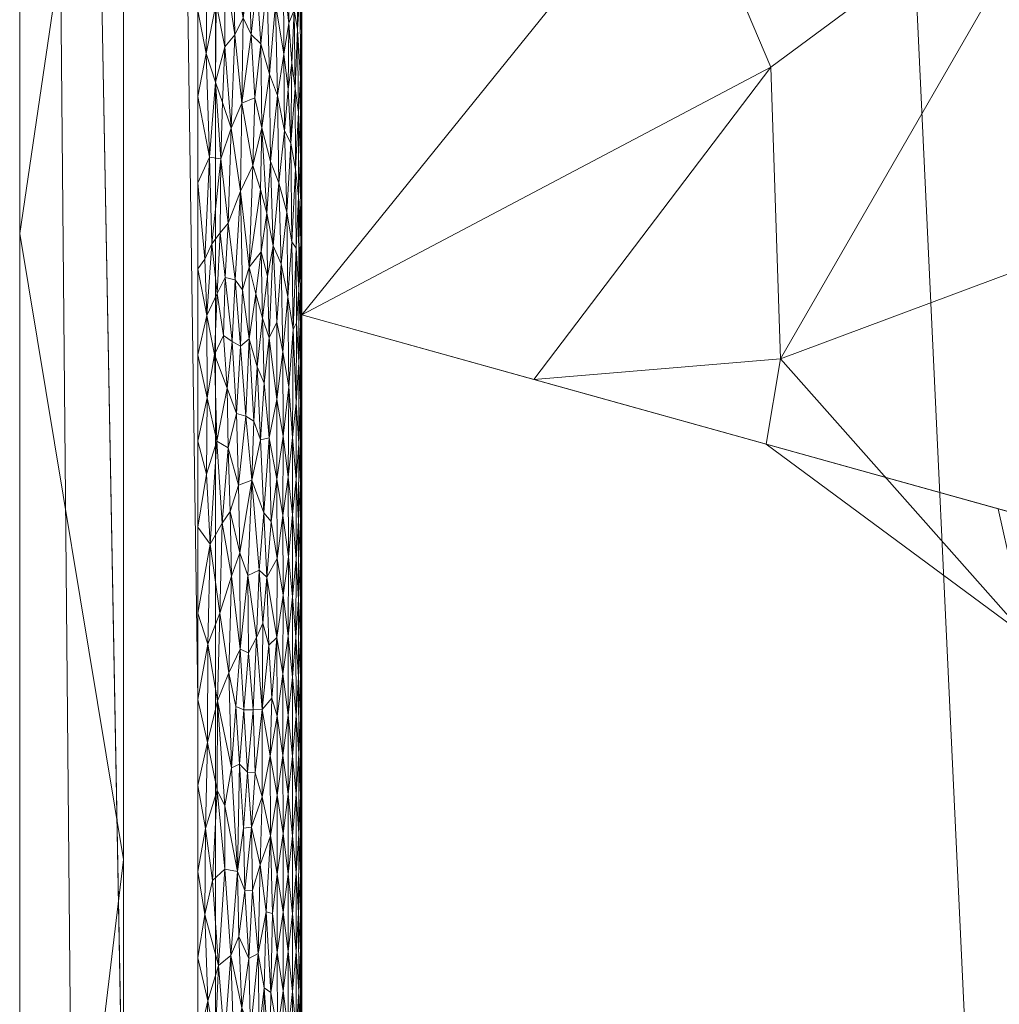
# Model space of a CAD drawing. Header units: millimetres. Extents: x -300 to 300, y 0 to 450.
# Tile 24 of 256: x -300 to -281, y 120 to 139. Entities that reach past the tile are written whole.
import ezdxf

# ---------------------------------------------------------------- set-up
doc = ezdxf.new("R2010")
doc.units = ezdxf.units.MM
doc.layers.add('A-GENM', color=13, linetype='Continuous')

# ---------------------------------------------------------------- blocks, each defined once
blk = doc.blocks.new('MODEL_CCAS0420-1080410R0 - MODEL_CCAS0420-1080410R0-453240-Preview')
at = {"layer": 'A-GENM', "lineweight": 9}
mesh = blk.add_polyface(dxfattribs=at)
corners = [(-296.159, -20, -110), (-295.657, -15.55, -110), (-294.177, -11.323, -110), (-291.793, -7.531, -110), (-288.625, -4.364, -110), (-284.831, -1.981, -110), (-280.602, -0.502, -110), (-276.147, 0, -110), (276.147, 0, -110), (280.596, -0.501, -110), (284.825, -1.978, -110), (288.619, -4.359, -110), (291.788, -7.525, -110), (294.174, -11.316, -110), (295.656, -15.545, -110), (296.159, -20, -110), (296.159, -426.171, -110), (295.658, -430.617, -110), (294.182, -434.842, -110), (291.802, -438.632, -110), (288.638, -441.797, -110), (284.848, -444.179, -110), (280.622, -445.657, -110), (276.171, -446.159, -110), (-276.171, -446.159, -110), (-280.617, -445.658, -110), (-284.842, -444.182, -110), (-288.632, -441.802, -110), (-291.797, -438.638, -110), (-294.179, -434.848, -110), (-295.657, -430.622, -110), (-296.159, -426.171, -110)]
mesh.append_faces([[corners[k] for k in face] for face in [(15, 12, 13, 14)]], dxfattribs={"vtx0": -1})
mesh.append_faces([[corners[k] for k in face] for face in [(16, 8, 15)]], dxfattribs={"vtx0": -1, "vtx1": -1})
mesh.append_faces([[corners[k] for k in face] for face in [(24, 31, 7, 8)]], dxfattribs={"vtx0": -1, "vtx1": -1, "vtx3": -1})
mesh.append_faces([[corners[k] for k in face] for face in [(31, 24, 25, 30), (18, 21, 22, 17), (17, 22, 23, 16)]], dxfattribs={"vtx0": -1, "vtx2": -1})
mesh.append_faces([[corners[k] for k in face] for face in [(0, 3, 4, 5), (0, 5, 6, 7)]], dxfattribs={"vtx0": -1, "vtx3": -1})
mesh.append_faces([[corners[k] for k in face] for face in [(28, 29, 27)]], dxfattribs={"vtx1": -1})
mesh.append_faces([[corners[k] for k in face] for face in [(25, 26, 30), (11, 12, 15, 10), (9, 10, 15, 8), (31, 0, 7)]], dxfattribs={"vtx1": -1, "vtx2": -1})
mesh.append_faces([[corners[k] for k in face] for face in [(23, 24, 8, 16)]], dxfattribs={"vtx1": -1, "vtx2": -1, "vtx3": -1})
mesh.append_faces([[corners[k] for k in face] for face in [(26, 27, 29, 30)]], dxfattribs={"vtx1": -1, "vtx3": -1})
mesh.append_faces([[corners[k] for k in face] for face in [(19, 20, 21, 18)]], dxfattribs={"vtx2": -1})
mesh.append_faces([[corners[k] for k in face] for face in [(0, 1, 2, 3)]], dxfattribs={"vtx3": -1})
mesh = blk.add_polyface(dxfattribs=at)
corners = [(-279.918, -2), (-292.651, -7.27), (-297.929, -20), (-297.929, -224.97), (-297.929, -429.94), (-292.661, -442.661), (-279.94, -447.929), (0, -447.929), (279.94, -447.929), (292.661, -442.661), (297.929, -429.94), (297.929, -224.97), (297.929, -20), (292.651, -7.27), (279.918, -2), (0, -2), (0, -3.5), (13.257, -3.5), (26.515, -3.5), (39.772, -3.5), (53.029, -3.5), (66.287, -3.5), (79.544, -3.5), (92.801, -3.5), (106.059, -3.5), (119.316, -3.5), (132.573, -3.5), (145.831, -3.5), (159.088, -3.5), (172.345, -3.5), (185.603, -3.5), (198.86, -3.5), (212.117, -3.5), (225.375, -3.5), (238.632, -3.5), (251.889, -3.5), (265.147, -3.5), (278.404, -3.5), (291.028, -7.487), (296.497, -19.511), (296.5, -32.769), (296.5, -46.026), (296.5, -59.283), (296.5, -72.541), (296.5, -85.798), (296.5, -99.055), (296.5, -112.313), (296.5, -125.57), (296.5, -138.827), (296.5, -152.085), (296.5, -165.342), (296.5, -178.599), (296.5, -191.857), (296.5, -205.114), (296.5, -218.371), (296.5, -231.629), (296.5, -244.886), (296.5, -258.143), (296.499, -271.401), (296.499, -284.658), (296.499, -297.915), (296.499, -311.173), (296.499, -324.43), (296.499, -337.687), (296.5, -350.945), (296.5, -364.202), (296.5, -377.459), (296.5, -390.717), (296.5, -403.974), (296.5, -417.231), (296.497, -430.489), (291.028, -442.513), (278.404, -446.5), (265.147, -446.5), (251.889, -446.5), (238.632, -446.5), (225.375, -446.5), (212.117, -446.5), (198.86, -446.5), (185.603, -446.5), (172.345, -446.5), (159.088, -446.5), (145.831, -446.5), (132.573, -446.5), (119.316, -446.5), (106.059, -446.5), (92.801, -446.5), (79.544, -446.5), (66.287, -446.5), (53.029, -446.5), (39.772, -446.5), (26.515, -446.5), (13.257, -446.5), (0, -446.5), (-12.926, -446.5), (-25.852, -446.5), (-38.777, -446.5), (-51.703, -446.5), (-64.629, -446.5), (-77.555, -446.5), (-90.48, -446.5), (-103.406, -446.5), (-116.332, -446.5), (-129.258, -446.5), (-142.183, -446.5), (-155.109, -446.5), (-168.035, -446.5), (-180.961, -446.5), (-193.887, -446.5), (-206.812, -446.5), (-219.738, -446.5), (-232.664, -446.5), (-245.59, -446.5), (-258.515, -446.5), (-271.441, -446.5), (-284.356, -445.968), (-294.544, -438.124), (-296.5, -425.35), (-296.5, -412.424), (-296.5, -399.498), (-296.5, -386.572), (-296.5, -373.646), (-296.5, -360.721), (-296.5, -347.795), (-296.499, -334.869), (-296.499, -321.943), (-296.499, -309.018), (-296.499, -296.092), (-296.499, -283.166), (-296.499, -270.24), (-296.5, -257.315), (-296.5, -244.389), (-296.5, -231.463), (-296.5, -218.537), (-296.5, -205.611), (-296.5, -192.686), (-296.5, -179.76), (-296.5, -166.834), (-296.5, -153.908), (-296.5, -140.983), (-296.5, -128.057), (-296.5, -115.131), (-296.5, -102.205), (-296.5, -89.28), (-296.5, -76.354), (-296.5, -63.428), (-296.5, -50.502), (-296.5, -37.576), (-296.5, -24.651), (-294.544, -11.876), (-284.356, -4.032), (-271.441, -3.5), (-258.515, -3.5), (-245.59, -3.5), (-232.664, -3.5), (-219.738, -3.5), (-206.812, -3.5), (-193.887, -3.5), (-180.961, -3.5), (-168.035, -3.5), (-155.109, -3.5), (-142.183, -3.5), (-129.258, -3.5), (-116.332, -3.5), (-103.406, -3.5), (-90.48, -3.5), (-77.555, -3.5), (-64.629, -3.5), (-51.703, -3.5), (-38.777, -3.5), (-25.852, -3.5), (-12.926, -3.5), (-294.538, -438.129), (-294.547, -438.108)]
mesh.append_faces([[corners[k] for k in face] for face in [(116, 172, 173)]])
mesh.append_faces([[corners[k] for k in face] for face in [(118, 4, 117), (6, 115, 5), (115, 6, 114), (7, 104, 6), (1, 150, 0), (151, 0, 150)]], dxfattribs={"vtx0": -1, "vtx1": -1})
mesh.append_faces([[corners[k] for k in face] for face in [(4, 124, 125), (7, 99, 100), (2, 148, 149), (149, 1, 2), (2, 141, 142), (0, 151, 152), (0, 160, 161, 15), (15, 165, 166), (15, 170, 171), (8, 81, 82, 7), (8, 72, 73), (11, 61, 62, 10), (12, 46, 47, 11), (38, 13, 14, 37), (13, 38, 39, 12)]], dxfattribs={"vtx0": -1, "vtx2": -1})
mesh.append_faces([[corners[k] for k in face] for face in [(4, 118, 119, 120), (4, 120, 121, 122), (3, 128, 129, 130), (3, 130, 131, 132), (3, 138, 139, 140), (0, 154, 155, 156), (0, 156, 157, 158), (15, 161, 162, 163), (15, 163, 164, 165), (8, 73, 74, 75), (7, 86, 87, 88), (7, 83, 84, 85), (10, 68, 69, 70), (11, 55, 56, 57), (14, 28, 29, 30), (14, 32, 33, 34), (15, 19, 20, 21), (12, 44, 45, 46), (11, 49, 50, 51), (11, 47, 48, 49), (12, 39, 40, 41)]], dxfattribs={"vtx0": -1, "vtx3": -1})
mesh.append_faces([[corners[k] for k in face] for face in [(123, 124, 4, 122), (127, 128, 3, 126), (113, 114, 6, 112), (111, 112, 6, 110), (109, 110, 6, 108), (107, 108, 6, 106), (96, 97, 7, 95), (105, 106, 6, 104), (103, 104, 7, 102), (101, 102, 7, 100), (98, 99, 7, 97), (94, 95, 7, 93), (135, 136, 3, 134), (137, 138, 3, 136), (133, 134, 3, 132), (145, 146, 2, 144), (147, 148, 2, 146), (143, 144, 2, 142), (149, 150, 1), (153, 154, 0, 152), (159, 160, 0, 158), (169, 170, 15, 168), (167, 168, 15, 166), (78, 79, 8, 77), (80, 81, 8, 79), (76, 77, 8, 75), (91, 92, 7, 90), (89, 90, 7, 88), (85, 86, 7), (82, 83, 7), (67, 68, 10, 66), (65, 66, 10, 64), (60, 61, 11, 59), (58, 59, 11, 57), (63, 64, 10, 62), (54, 55, 11, 53), (26, 27, 15, 25), (31, 32, 14, 30), (16, 17, 15, 171), (18, 19, 15, 17), (24, 25, 15, 23), (22, 23, 15, 21), (34, 35, 14), (52, 53, 11, 51), (36, 37, 14, 35), (42, 43, 12, 41), (43, 44, 12), (92, 93, 7)]], dxfattribs={"vtx1": -1, "vtx2": -1})
mesh.append_faces([[corners[k] for k in face] for face in [(3, 4, 125, 126), (2, 3, 140, 141), (71, 72, 8, 9), (70, 71, 9, 10), (27, 28, 14, 15)]], dxfattribs={"vtx1": -1, "vtx3": -1})
mesh.append_faces([[corners[k] for k in face] for face in [(4, 173, 117), (115, 172, 5)]], dxfattribs={"vtx2": -1})
mesh = blk.add_polyface(dxfattribs=at)
corners = [(0, -113.079, -5), (74.359, -113.079, -5), (148.718, -113.079, -5), (223.077, -113.079, -5), (294.5, -132.968, -5), (294.499, -81.318, -5), (294.499, -29.667, -5), (258.762, -5.5, -5), (206.609, -5.5, -5), (154.956, -5.5, -5), (103.303, -5.5, -5), (51.652, -5.5, -5), (0, -5.5, -5), (-59.752, -5.5, -5), (-119.504, -5.5, -5), (-179.256, -5.5, -5), (-239.009, -5.5, -5), (-294.499, -25.775, -5), (-289.1, -8.453, -5), (-294.499, -73.214, -5), (-294.5, -132.968, -5), (-275.116, -113.088, -5), (-244.547, -113.079, -5), (-213.979, -113.079, -5), (-183.41, -113.079, -5), (-152.842, -113.079, -5), (-122.274, -113.079, -5), (-91.705, -113.079, -5), (-61.137, -113.079, -5), (-30.568, -113.079, -5), (-119.5, -65, -5), (-114.374, -52.626, -5), (-102, -47.5, -5), (-89.626, -52.626, -5), (-84.5, -65, -5), (-89.626, -77.374, -5), (-102, -82.5, -5), (-114.374, -77.374, -5), (17.5, -65, -5), (12.374, -77.374, -5), (0, -82.5, -5), (-12.374, -77.374, -5), (-17.5, -65, -5), (-12.374, -52.626, -5), (0, -47.5, -5), (12.374, -52.626, -5), (119.5, -65, -5), (114.374, -77.374, -5), (102, -82.5, -5), (89.626, -77.374, -5), (84.5, -65, -5), (89.626, -52.626, -5), (102, -47.5, -5), (114.374, -52.626, -5), (-290.42, -24.284, -5)]
mesh.append_faces([[corners[k] for k in face] for face in [(18, 17, 54)]])
mesh.append_faces([[corners[k] for k in face] for face in [(32, 14, 31), (42, 29, 41), (50, 1, 49), (8, 3, 7), (53, 10, 52)]], dxfattribs={"vtx0": -1, "vtx1": -1})
mesh.append_faces([[corners[k] for k in face] for face in [(13, 34, 42, 43)]], dxfattribs={"vtx0": -1, "vtx1": -1, "vtx3": -1})
mesh.append_faces([[corners[k] for k in face] for face in [(30, 24, 25, 37), (16, 22, 23, 15), (35, 27, 28, 34), (37, 25, 26, 36), (36, 26, 27, 35), (31, 14, 15, 30), (13, 33, 34), (0, 40, 41, 29), (11, 50, 51, 10), (12, 44, 45, 11), (10, 51, 52)]], dxfattribs={"vtx0": -1, "vtx2": -1})
mesh.append_faces([[corners[k] for k in face] for face in [(19, 21, 22, 16), (15, 23, 24, 30), (11, 45, 38, 50)]], dxfattribs={"vtx0": -1, "vtx2": -1, "vtx3": -1})
mesh.append_faces([[corners[k] for k in face] for face in [(20, 21, 19)]], dxfattribs={"vtx1": -1})
mesh.append_faces([[corners[k] for k in face] for face in [(47, 48, 2)]], dxfattribs={"vtx1": -1, "vtx2": -1})
mesh.append_faces([[corners[k] for k in face] for face in [(28, 29, 42, 34), (38, 39, 1, 50), (46, 47, 2, 9)]], dxfattribs={"vtx1": -1, "vtx2": -1, "vtx3": -1})
mesh.append_faces([[corners[k] for k in face] for face in [(13, 14, 32, 33), (12, 13, 43, 44), (39, 40, 0, 1), (48, 49, 1, 2), (2, 3, 8, 9), (53, 46, 9, 10)]], dxfattribs={"vtx1": -1, "vtx3": -1})
mesh.append_faces([[corners[k] for k in face] for face in [(16, 54, 19), (5, 6, 7)]], dxfattribs={"vtx2": -1})
mesh.append_faces([[corners[k] for k in face] for face in [(3, 4, 5, 7)]], dxfattribs={"vtx2": -1, "vtx3": -1})
mesh = blk.add_polyface(dxfattribs=at)
corners = [(299.928, -429.94, -2.07), (298.043, -428.055, -56.035), (296.159, -426.171, -110), (296.159, -20, -110), (298.043, -20, -56.035), (299.928, -20, -2.07), (299.928, -224.97, -2.07)]
mesh.append_faces([[corners[k] for k in face] for face in [(6, 1, 2, 3)]], dxfattribs={"vtx0": -1, "vtx3": -1})
mesh.append_faces([[corners[k] for k in face] for face in [(3, 4, 6)]], dxfattribs={"vtx1": -1, "vtx2": -1})
mesh.append_faces([[corners[k] for k in face] for face in [(4, 5, 6), (6, 0, 1)]], dxfattribs={"vtx2": -1})
mesh = blk.add_polyface(dxfattribs=at)
corners = [(299.928, -429.94, -2.07), (299.928, -224.97, -2.07), (299.928, -20, -2.07), (299.368, -20, -0.611), (297.929, -20), (297.929, -224.97), (297.929, -429.94), (299.368, -429.94, -0.611), (299.928, -134.534, -2.07), (297.929, -122.485), (297.929, -77.267), (297.929, -173.727), (299.928, -77.267, -2.07), (299.928, -105.901, -2.07), (299.928, -179.752, -2.07), (299.928, -120.217, -2.07), (299.928, -315.406, -2.07), (297.929, -327.455), (297.929, -276.212), (297.929, -250.591), (299.928, -372.673, -2.07), (299.928, -270.188, -2.07), (299.928, -344.039, -2.07), (297.929, -378.697), (297.929, -353.076), (297.929, -48.634), (299.928, -48.634, -2.07), (299.928, -62.95, -2.07), (299.928, -401.306, -2.07), (297.929, -404.319), (297.929, -391.508), (297.929, -34.317), (299.928, -415.623, -2.07), (299.928, -34.317, -2.07), (297.929, -415.623), (299.928, -202.361, -2.07), (297.929, -199.349), (297.929, -186.538), (297.929, -148.106), (297.929, -301.834), (299.928, -157.143, -2.07), (299.928, -292.797, -2.07), (297.929, -99.876), (299.928, -247.579, -2.07), (297.929, -237.781), (299.928, -258.883, -2.07), (299.928, -329.722, -2.07), (299.928, -358.356, -2.07), (297.929, -62.95), (299.928, -386.99, -2.07), (297.929, -212.159), (297.929, -135.296), (297.929, -314.644), (297.929, -160.917), (297.929, -289.023), (299.928, -91.584, -2.07), (297.929, -263.402), (297.929, -340.266), (297.929, -365.887)]
mesh.append_faces([[corners[k] for k in face] for face in [(35, 50, 1), (45, 56, 21), (41, 39, 16)]], dxfattribs={"vtx0": -1, "vtx1": -1})
mesh.append_faces([[corners[k] for k in face] for face in [(31, 33, 3), (32, 34, 7)]], dxfattribs={"vtx0": -1, "vtx1": -1, "vtx2": -1})
mesh.append_faces([[corners[k] for k in face] for face in [(18, 41, 21, 56), (14, 11, 37, 35), (28, 30, 29, 32), (32, 29, 34), (40, 53, 11, 14), (30, 28, 49)]], dxfattribs={"vtx0": -1, "vtx2": -1})
mesh.append_faces([[corners[k] for k in face] for face in [(16, 39, 52, 17), (9, 8, 15, 13), (1, 50, 5, 44), (35, 37, 36, 50)]], dxfattribs={"vtx0": -1, "vtx3": -1})
mesh.append_faces([[corners[k] for k in face] for face in [(54, 39, 41, 18), (51, 38, 8, 9)]], dxfattribs={"vtx1": -1, "vtx2": -1})
mesh.append_faces([[corners[k] for k in face] for face in [(47, 22, 24, 58), (10, 42, 55, 12), (43, 1, 44, 19), (46, 16, 17, 57), (22, 46, 57, 24), (20, 47, 58, 23), (49, 20, 23, 30), (27, 26, 25, 48), (12, 27, 48, 10), (26, 33, 31, 25), (40, 8, 38, 53), (42, 9, 13, 55), (45, 43, 19, 56)]], dxfattribs={"vtx1": -1, "vtx3": -1})
mesh.append_faces([[corners[k] for k in face] for face in [(34, 6, 7), (3, 4, 31), (33, 2, 3), (7, 0, 32)]], dxfattribs={"vtx2": -1})
mesh = blk.add_polyface(dxfattribs=at)
corners = [(294.5, -132.968, -5), (294.5, -139.199, -5), (294.5, -134.301, -2), (294.5, -131.278, -2), (294.5, -43.602, -2), (294.499, -42.58, -5), (294.499, -49.036, -5), (294.5, -49.649, -2), (294.5, -73.834, -2), (294.5, -67.787, -2), (294.499, -68.405, -5), (294.499, -74.862, -5), (294.499, -61.949, -5), (294.5, -61.742, -2), (294.5, -55.697, -2), (294.499, -55.492, -5), (294.5, -37.556, -2), (294.5, -31.509, -2), (294.499, -25.461, -2), (294.499, -29.667, -5), (294.499, -36.123, -5), (294.5, -140.348, -2), (294.5, -91.975, -2), (294.499, -87.775, -5), (294.499, -94.231, -5), (294.5, -98.021, -2), (294.5, -100.687, -5), (294.5, -79.881, -2), (294.499, -81.318, -5), (294.5, -113.6, -5), (294.5, -110.115, -2), (294.5, -107.143, -5), (294.5, -126.512, -5), (294.5, -128.254, -2), (294.5, -122.208, -2), (294.5, -151.662, -5), (294.5, -152.441, -2), (294.5, -146.394, -2), (294.5, -145.431, -5), (294.5, -85.928, -2), (294.5, -116.161, -2), (294.5, -104.068, -2), (294.5, -120.056, -5), (294.5, -119.184, -2), (294.5, -157.893, -5), (294.5, -158.487, -2)]
mesh.append_faces([[corners[k] for k in face] for face in [(10, 9, 12), (29, 30, 31), (12, 14, 15), (30, 29, 40), (22, 24, 25), (42, 40, 29), (0, 33, 32), (32, 34, 42)]], dxfattribs={"vtx0": -1, "vtx1": -1})
mesh.append_faces([[corners[k] for k in face] for face in [(4, 5, 6, 7), (7, 6, 15, 14), (5, 4, 16), (22, 23, 24), (25, 24, 26), (32, 33, 34), (35, 36, 37, 38), (39, 28, 23), (17, 19, 20), (23, 22, 39), (26, 41, 25), (21, 1, 38, 37), (0, 3, 33), (42, 34, 43), (36, 35, 44, 45), (42, 43, 40)]], dxfattribs={"vtx0": -1, "vtx2": -1})
mesh.append_faces([[corners[k] for k in face] for face in [(12, 9, 13, 14)]], dxfattribs={"vtx0": -1, "vtx3": -1})
mesh.append_faces([[corners[k] for k in face] for face in [(17, 18, 19), (21, 2, 1), (39, 27, 28), (26, 31, 41), (30, 41, 31)]], dxfattribs={"vtx1": -1, "vtx2": -1})
mesh.append_faces([[corners[k] for k in face] for face in [(0, 1, 2, 3), (8, 9, 10, 11), (16, 17, 20, 5), (27, 8, 11, 28)]], dxfattribs={"vtx1": -1, "vtx3": -1})
mesh = blk.add_polyface(dxfattribs=at)
corners = [(294.527, -119.192, -1.674), (294.561, -119.944, -1.507), (294.562, -118.439, -1.505), (294.506, -119.94, -1.84), (294.5, -119.184, -2), (294.5, -120.696, -2), (294.612, -120.714, -1.338), (294.612, -119.199, -1.34), (294.86, -119.958, -0.856), (294.971, -119.184, -0.71), (294.859, -118.443, -0.857), (294.761, -119.202, -1.012), (294.761, -117.687, -1.012), (294.678, -118.443, -1.174), (294.973, -120.696, -0.708), (296.31, -119.77, -0.01), (296.105, -120.446, -0.043), (296.369, -121.427, -0.005), (296.166, -118.978, -0.031), (295.989, -119.019, -0.072), (296.047, -117.39, -0.057), (295.808, -118.892, -0.131), (295.877, -117.573, -0.106), (295.865, -120.639, -0.11), (296.5, -120.598), (296.5, -118.941), (296.371, -118.113, -0.005), (295.115, -118.412, -0.557), (295.099, -119.929, -0.572), (295.227, -120.019, -0.46), (294.506, -118.432, -1.839), (294.527, -120.703, -1.674), (294.761, -120.718, -1.012), (294.678, -119.948, -1.175), (295.654, -119.632, -0.195), (295.699, -117.764, -0.174), (295.49, -119.192, -0.28), (295.52, -120.582, -0.263), (295.525, -117.81, -0.26), (295.341, -120.678, -0.374), (295.71, -121.003, -0.17), (295.323, -119.166, -0.386), (295.246, -118.099, -0.444), (295.19, -121.48, -0.49)]
mesh.append_faces([[corners[k] for k in face] for face in [(0, 1, 2), (1, 6, 7), (8, 9, 10), (11, 12, 13), (8, 14, 9), (15, 16, 17), (16, 15, 18), (19, 18, 20), (21, 19, 22), (23, 16, 19), (23, 19, 21), (15, 25, 26), (27, 28, 29), (1, 7, 2), (30, 3, 0), (30, 4, 3), (1, 0, 31), (3, 31, 0), (32, 11, 33), (33, 7, 6), (7, 33, 13), (8, 11, 32), (11, 13, 33), (8, 10, 11), (34, 21, 35), (9, 14, 28), (9, 28, 27), (34, 36, 37), (23, 21, 34), (36, 34, 38), (37, 36, 39), (23, 34, 40), (37, 40, 34), (29, 39, 41), (38, 41, 36), (39, 36, 41), (29, 41, 42), (43, 29, 28), (16, 18, 19), (26, 18, 15), (29, 42, 27)]], dxfattribs={"vtx0": -1, "vtx1": -1, "vtx2": -1})
mesh.append_faces([[corners[k] for k in face] for face in [(3, 4, 5), (15, 24, 25)]], dxfattribs={"vtx0": -1, "vtx2": -1})
mesh = blk.add_polyface(dxfattribs=at)
corners = [(294.562, -121.459, -1.507), (294.612, -120.714, -1.338), (294.561, -119.944, -1.507), (294.973, -122.208, -0.708), (294.859, -121.474, -0.856), (294.862, -122.989, -0.853), (294.973, -120.696, -0.708), (294.527, -122.211, -1.673), (294.561, -122.982, -1.507), (294.506, -121.452, -1.839), (294.506, -122.96, -1.839), (294.612, -122.229, -1.34), (295.71, -121.003, -0.17), (295.596, -121.889, -0.223), (295.741, -122.256, -0.157), (295.984, -122.302, -0.073), (296.105, -120.446, -0.043), (295.865, -120.639, -0.11), (296.222, -122.086, -0.022), (295.52, -120.582, -0.263), (295.448, -121.895, -0.305), (296.369, -121.427, -0.005), (296.5, -122.256), (296.5, -120.598), (295.341, -120.678, -0.374), (294.5, -122.208, -2), (294.5, -120.696, -2), (294.527, -120.703, -1.674), (294.679, -121.442, -1.173), (294.681, -122.945, -1.169), (294.86, -119.958, -0.856), (294.761, -120.718, -1.012), (294.506, -119.94, -1.84), (294.678, -119.948, -1.175), (294.762, -122.206, -1.01), (295.064, -121.449, -0.607), (295.103, -122.941, -0.568), (295.19, -121.48, -0.49), (295.099, -119.929, -0.572), (295.227, -120.019, -0.46), (295.301, -122.385, -0.402), (296.31, -119.77, -0.01), (296.354, -123.084, -0.006)]
mesh.append_faces([[corners[k] for k in face] for face in [(25, 9, 26)]], dxfattribs={"vtx0": -1, "vtx1": -1})
mesh.append_faces([[corners[k] for k in face] for face in [(0, 1, 2), (3, 4, 5), (4, 3, 6), (0, 7, 8), (7, 9, 10), (11, 0, 8), (12, 13, 14), (15, 16, 17), (15, 18, 16), (13, 19, 20), (15, 17, 14), (21, 16, 18), (19, 24, 20), (10, 9, 25), (0, 2, 27), (7, 0, 27), (0, 11, 1), (28, 11, 29), (4, 30, 31), (30, 4, 6), (26, 9, 32), (32, 9, 27), (7, 27, 9), (28, 31, 33), (33, 1, 28), (34, 4, 31), (34, 5, 4), (35, 36, 37), (3, 35, 6), (35, 38, 6), (37, 24, 39), (11, 28, 1), (34, 28, 29), (28, 34, 31), (12, 14, 17), (13, 12, 19), (40, 24, 37), (41, 21, 23), (42, 21, 18), (36, 35, 3), (38, 35, 37), (24, 40, 20)]], dxfattribs={"vtx0": -1, "vtx1": -1, "vtx2": -1})
mesh.append_faces([[corners[k] for k in face] for face in [(21, 22, 23)]], dxfattribs={"vtx0": -1, "vtx2": -1})
mesh = blk.add_polyface(dxfattribs=at)
corners = [(268.926, -144.955, -44.404), (275.12, -135.924, -30.791), (262.274, -140.442, -44.723), (279.514, -142.147, -30.291), (287.262, -141.937, -18.379), (285.479, -137.739, -20.097), (280.558, -126.773, -18.222), (268.449, -131.903, -31.355), (255.114, -139.127, -45.323), (260.032, -130.858, -32.628), (265.998, -122.26, -19.415), (274.165, -123.558, -18.876), (272.18, -126.753, -5), (258.788, -123.023, -5), (251.807, -120.537, -16.744), (258.09, -121.975, -19.009), (250.043, -146.834, -58.018), (285.572, -130.482, -5), (285.294, -132.124, -17.635), (253.848, -129.98, -31.616), (276.644, -127.996, -5), (290.036, -131.725, -5), (281.108, -129.239, -5), (294.5, -132.968, -5), (263.252, -124.267, -5), (254.324, -121.78, -5), (267.716, -125.51, -5), (294.5, -139.199, -5)]
mesh.append_faces([[corners[k] for k in face] for face in [(24, 10, 26)]], dxfattribs={"vtx0": -1, "vtx1": -1})
mesh.append_faces([[corners[k] for k in face] for face in [(0, 1, 2), (3, 4, 5), (1, 6, 7), (8, 7, 9), (0, 3, 1), (10, 11, 12), (13, 14, 15), (16, 2, 8), (2, 1, 7), (17, 6, 18), (9, 10, 19), (20, 11, 6), (8, 2, 7), (5, 21, 18), (18, 6, 1), (1, 3, 18), (23, 5, 4), (11, 7, 6), (15, 19, 10), (10, 24, 15), (9, 7, 11), (9, 11, 10), (18, 3, 5)]], dxfattribs={"vtx0": -1, "vtx1": -1, "vtx2": -1})
mesh.append_faces([[corners[k] for k in face] for face in [(6, 22, 20), (14, 13, 25), (11, 20, 12), (6, 17, 22), (5, 23, 21)]], dxfattribs={"vtx0": -1, "vtx2": -1})
mesh.append_faces([[corners[k] for k in face] for face in [(12, 26, 10), (21, 17, 18), (27, 23, 4), (24, 13, 15)]], dxfattribs={"vtx1": -1, "vtx2": -1})
mesh = blk.add_polyface(dxfattribs=at)
corners = [(296.131, -123.821, -0.038), (295.984, -122.302, -0.073), (295.98, -123.519, -0.074), (295.103, -122.941, -0.568), (295.301, -122.385, -0.402), (295.19, -121.48, -0.49), (294.506, -122.96, -1.839), (294.5, -123.719, -2), (294.506, -124.475, -1.84), (294.612, -122.229, -1.34), (294.612, -123.745, -1.34), (294.681, -122.945, -1.169), (294.679, -124.475, -1.173), (295.262, -123.696, -0.432), (294.976, -123.726, -0.705), (294.973, -122.208, -0.708), (294.862, -122.989, -0.853), (295.699, -124.323, -0.175), (295.741, -122.256, -0.157), (295.624, -123.091, -0.209), (295.396, -124.155, -0.337), (295.472, -123.107, -0.29), (294.526, -123.719, -1.675), (296.314, -124.741, -0.01), (296.354, -123.084, -0.006), (295.856, -124.253, -0.113), (296.222, -122.086, -0.022), (295.596, -121.889, -0.223), (296.5, -122.256), (296.5, -123.913), (295.448, -121.895, -0.305), (296.369, -121.427, -0.005), (296.121, -125.54, -0.04), (294.527, -122.211, -1.673), (294.5, -122.208, -2), (294.561, -122.982, -1.507), (294.561, -124.519, -1.508), (294.763, -123.748, -1.008), (294.762, -122.206, -1.01), (294.864, -124.488, -0.849), (295.113, -124.482, -0.559), (295.546, -124.171, -0.249), (295.264, -125.377, -0.43)]
mesh.append_faces([[corners[k] for k in face] for face in [(28, 24, 29)]], dxfattribs={"vtx0": -1, "vtx1": -1})
mesh.append_faces([[corners[k] for k in face] for face in [(0, 1, 2), (3, 4, 5), (6, 7, 8), (9, 10, 11), (12, 11, 10), (13, 4, 3), (14, 15, 16), (17, 18, 19), (13, 20, 21), (22, 6, 8), (23, 24, 0), (2, 18, 25), (1, 0, 26), (19, 27, 21), (21, 27, 30), (15, 14, 3), (24, 28, 31), (32, 0, 2), (6, 22, 33), (33, 22, 35), (36, 35, 22), (10, 9, 35), (36, 10, 35), (12, 37, 11), (37, 16, 38), (16, 39, 14), (14, 40, 3), (13, 3, 40), (37, 39, 16), (38, 11, 37), (18, 17, 25), (0, 24, 26), (23, 29, 24), (21, 20, 41), (42, 20, 13), (19, 21, 41), (21, 30, 4), (17, 19, 41), (19, 18, 27), (18, 2, 1), (21, 4, 13)]], dxfattribs={"vtx0": -1, "vtx1": -1, "vtx2": -1})
mesh.append_faces([[corners[k] for k in face] for face in [(6, 34, 7)]], dxfattribs={"vtx0": -1, "vtx2": -1})
mesh = blk.add_polyface(dxfattribs=at)
corners = [(296.306, -126.634, -0.011), (296.5, -125.57), (296.314, -124.741, -0.01), (294.976, -125.244, -0.704), (294.864, -124.488, -0.849), (294.864, -126.058, -0.849), (294.527, -126.743, -1.673), (294.563, -126.005, -1.501), (294.526, -125.21, -1.676), (294.681, -125.994, -1.168), (294.766, -125.266, -1.004), (294.679, -124.475, -1.173), (294.763, -123.748, -1.008), (294.613, -125.26, -1.336), (294.612, -123.745, -1.34), (294.561, -124.519, -1.508), (296.5, -123.913), (295.699, -124.323, -0.175), (295.77, -125.435, -0.145), (295.856, -124.253, -0.113), (295.546, -124.171, -0.249), (295.614, -125.365, -0.214), (295.396, -124.155, -0.337), (295.264, -125.377, -0.43), (295.437, -125.365, -0.311), (295.526, -126.466, -0.26), (296.131, -123.821, -0.038), (296.121, -125.54, -0.04), (295.906, -126.081, -0.097), (294.5, -125.231, -2), (294.506, -124.475, -1.84), (294.5, -123.719, -2), (294.526, -123.719, -1.675), (294.615, -126.764, -1.332), (294.763, -126.785, -1.008), (294.976, -123.726, -0.705), (295.113, -124.482, -0.559), (295.081, -125.595, -0.59), (295.262, -123.696, -0.432), (295.372, -126.763, -0.353), (294.506, -125.991, -1.839), (294.5, -126.743, -2), (295.689, -126.533, -0.179), (295.98, -123.519, -0.074), (294.981, -126.763, -0.699), (295.137, -126.614, -0.537)]
mesh.append_faces([[corners[k] for k in face] for face in [(29, 30, 31)]], dxfattribs={"vtx0": -1, "vtx1": -1})
mesh.append_faces([[corners[k] for k in face] for face in [(0, 1, 2), (3, 4, 5), (6, 7, 8), (9, 10, 11), (10, 12, 11), (13, 14, 15), (17, 18, 19), (20, 21, 17), (22, 23, 24), (25, 21, 24), (26, 27, 2), (2, 27, 0), (19, 28, 27), (8, 32, 30), (11, 14, 13), (9, 11, 13), (33, 9, 13), (9, 34, 10), (4, 3, 35), (4, 12, 10), (36, 35, 3), (37, 36, 3), (23, 38, 36), (23, 36, 37), (24, 23, 39), (40, 30, 29), (8, 15, 32), (13, 15, 7), (7, 33, 13), (5, 4, 10), (30, 40, 8), (6, 8, 40), (7, 15, 8), (22, 24, 20), (24, 21, 20), (18, 17, 21), (42, 18, 21), (19, 18, 28), (27, 43, 19), (44, 37, 3), (23, 37, 45)]], dxfattribs={"vtx0": -1, "vtx1": -1, "vtx2": -1})
mesh.append_faces([[corners[k] for k in face] for face in [(2, 1, 16), (40, 29, 41)]], dxfattribs={"vtx0": -1, "vtx2": -1})
mesh = blk.add_polyface(dxfattribs=at)
corners = [(295.249, -127.033, -0.442), (295.264, -125.377, -0.43), (295.137, -126.614, -0.537), (294.86, -127.576, -0.855), (294.976, -128.281, -0.704), (294.981, -126.763, -0.699), (295.174, -127.92, -0.504), (294.527, -126.743, -1.673), (294.506, -125.991, -1.839), (294.506, -127.506, -1.838), (294.681, -125.994, -1.168), (294.615, -126.764, -1.332), (294.68, -127.541, -1.171), (296.078, -127.227, -0.049), (296.121, -125.54, -0.04), (295.906, -126.081, -0.097), (294.562, -127.491, -1.503), (294.613, -128.269, -1.335), (295.372, -126.763, -0.353), (295.323, -128.059, -0.387), (295.852, -127.939, -0.115), (296.036, -128.961, -0.06), (295.542, -127.956, -0.251), (296.261, -128.556, -0.016), (296.306, -126.634, -0.011), (296.5, -127.227), (295.689, -126.533, -0.179), (295.695, -128.387, -0.176), (294.563, -126.005, -1.501), (294.864, -126.058, -0.849), (294.766, -125.266, -1.004), (294.763, -126.785, -1.008), (294.976, -125.244, -0.704), (294.5, -126.743, -2), (294.5, -128.254, -2), (294.527, -128.247, -1.673), (294.76, -128.315, -1.014), (295.081, -125.595, -0.59), (295.526, -126.466, -0.26), (295.437, -125.365, -0.311), (295.614, -125.365, -0.214), (295.77, -125.435, -0.145), (296.5, -128.884), (296.5, -125.57)]
mesh.append_faces([[corners[k] for k in face] for face in [(25, 23, 42)]], dxfattribs={"vtx0": -1, "vtx1": -1})
mesh.append_faces([[corners[k] for k in face] for face in [(0, 1, 2), (3, 4, 5), (6, 0, 2), (7, 8, 9), (10, 11, 12), (13, 14, 15), (11, 16, 17), (18, 0, 19), (20, 21, 13), (22, 18, 19), (15, 20, 13), (23, 24, 13), (23, 25, 24), (24, 14, 13), (20, 15, 26), (27, 26, 22), (28, 7, 16), (29, 30, 31), (3, 29, 31), (29, 3, 5), (29, 5, 32), (33, 9, 8), (11, 17, 12), (35, 7, 9), (36, 3, 31), (31, 10, 12), (6, 5, 4), (37, 5, 2), (16, 7, 35), (31, 12, 36), (11, 28, 16), (6, 2, 5), (26, 38, 22), (38, 39, 18), (22, 38, 18), (40, 38, 26), (26, 15, 41), (19, 0, 6), (1, 0, 18), (26, 27, 20)]], dxfattribs={"vtx0": -1, "vtx1": -1, "vtx2": -1})
mesh.append_faces([[corners[k] for k in face] for face in [(9, 33, 34)]], dxfattribs={"vtx0": -1, "vtx2": -1})
mesh.append_faces([[corners[k] for k in face] for face in [(25, 43, 24)]], dxfattribs={"vtx1": -1, "vtx2": -1})
mesh = blk.add_polyface(dxfattribs=at)
corners = [(294.526, -129.752, -1.675), (294.506, -129.01, -1.84), (294.506, -130.522, -1.839), (294.527, -128.247, -1.673), (294.562, -129.014, -1.506), (294.562, -127.491, -1.503), (294.764, -129.845, -1.007), (294.865, -129.106, -0.848), (294.76, -128.315, -1.014), (295.089, -128.993, -0.582), (295.132, -130.606, -0.541), (295.232, -129.157, -0.455), (294.976, -128.281, -0.704), (294.86, -127.576, -0.855), (294.613, -128.269, -1.335), (294.5, -128.254, -2), (294.5, -129.766, -2), (294.678, -129.129, -1.175), (296.036, -128.961, -0.06), (296.261, -128.556, -0.016), (296.078, -127.227, -0.049), (295.852, -127.939, -0.115), (295.877, -129.187, -0.106), (295.917, -130.411, -0.093), (296.136, -130.541, -0.037), (296.336, -129.902, -0.008), (296.5, -128.884), (295.174, -127.92, -0.504), (294.982, -129.81, -0.697), (295.695, -128.387, -0.176), (295.718, -129.691, -0.167), (294.506, -127.506, -1.838), (294.68, -127.541, -1.171), (294.862, -130.636, -0.852), (294.61, -129.798, -1.346), (294.56, -130.494, -1.512), (294.683, -130.608, -1.164), (295.323, -128.059, -0.387), (295.461, -129.786, -0.297), (295.296, -130.565, -0.406), (295.542, -127.956, -0.251), (296.5, -130.541)]
mesh.append_faces([[corners[k] for k in face] for face in [(26, 25, 41)]], dxfattribs={"vtx0": -1, "vtx1": -1})
mesh.append_faces([[corners[k] for k in face] for face in [(0, 1, 2), (3, 4, 5), (6, 7, 8), (9, 10, 11), (12, 13, 7), (4, 14, 5), (8, 17, 6), (18, 19, 20), (18, 21, 22), (18, 22, 23), (19, 18, 24), (19, 25, 26), (12, 9, 27), (28, 12, 7), (29, 30, 22), (15, 1, 31), (31, 1, 3), (13, 8, 7), (8, 32, 17), (7, 33, 28), (34, 14, 4), (0, 35, 4), (4, 3, 0), (4, 35, 34), (17, 32, 14), (36, 6, 17), (9, 12, 28), (2, 1, 16), (3, 1, 0), (14, 34, 17), (34, 36, 17), (10, 9, 28), (27, 9, 11), (27, 11, 37), (38, 37, 11), (39, 38, 11), (37, 38, 40), (29, 38, 30), (24, 25, 19), (29, 22, 21), (30, 23, 22), (38, 29, 40)]], dxfattribs={"vtx0": -1, "vtx1": -1, "vtx2": -1})
mesh.append_faces([[corners[k] for k in face] for face in [(1, 15, 16)]], dxfattribs={"vtx0": -1, "vtx2": -1})
mesh = blk.add_polyface(dxfattribs=at)
corners = [(295.579, -131.023, -0.231), (295.756, -131.074, -0.151), (295.718, -129.691, -0.167), (294.56, -130.494, -1.512), (294.561, -132.055, -1.509), (294.61, -131.278, -1.345), (294.982, -129.81, -0.697), (294.862, -130.636, -0.852), (294.979, -131.339, -0.7), (295.126, -132.528, -0.547), (295.132, -130.606, -0.541), (294.506, -130.522, -1.839), (294.527, -131.271, -1.673), (294.526, -129.752, -1.675), (296.321, -131.37, -0.009), (296.336, -129.902, -0.008), (296.136, -130.541, -0.037), (296.036, -128.961, -0.06), (295.917, -130.411, -0.093), (296.5, -132.199), (296.5, -130.541), (295.425, -130.926, -0.318), (295.461, -129.786, -0.297), (295.296, -130.565, -0.406), (295.936, -131.556, -0.087), (296.179, -132.206, -0.029), (294.865, -129.106, -0.848), (294.764, -129.845, -1.007), (294.683, -130.608, -1.164), (294.753, -131.586, -1.026), (294.5, -131.278, -2), (294.506, -132.026, -1.84), (294.5, -129.766, -2), (294.864, -132.256, -0.849), (294.666, -132.688, -1.203), (295.232, -129.157, -0.455), (295.224, -131.655, -0.462), (295.362, -131.972, -0.36), (294.526, -132.789, -1.676), (294.61, -129.798, -1.346), (295.513, -132.505, -0.267), (295.844, -132.456, -0.118), (295.683, -132.364, -0.182)]
mesh.append_faces([[corners[k] for k in face] for face in [(0, 1, 2), (3, 4, 5), (6, 7, 8), (8, 9, 10), (11, 12, 13), (14, 15, 16), (16, 17, 18), (21, 22, 23), (16, 18, 24), (15, 14, 20), (16, 24, 25), (7, 26, 27), (27, 28, 29), (30, 31, 11), (11, 31, 12), (3, 13, 12), (29, 7, 27), (33, 8, 7), (29, 28, 34), (29, 33, 7), (10, 6, 8), (23, 35, 10), (23, 36, 37), (12, 31, 38), (4, 3, 12), (39, 3, 5), (28, 39, 5), (34, 28, 5), (40, 0, 21), (16, 25, 14), (36, 10, 9), (23, 37, 21), (41, 24, 1), (24, 18, 1), (10, 36, 23), (40, 42, 0), (1, 0, 42), (2, 22, 0), (1, 42, 41), (18, 2, 1), (40, 21, 37), (0, 22, 21)]], dxfattribs={"vtx0": -1, "vtx1": -1, "vtx2": -1})
mesh.append_faces([[corners[k] for k in face] for face in [(14, 19, 20), (11, 32, 30)]], dxfattribs={"vtx0": -1, "vtx2": -1})
mesh = blk.add_polyface(dxfattribs=at)
corners = [(294.771, -133.314, -0.994), (294.753, -131.586, -1.026), (294.666, -132.688, -1.203), (294.897, -133.953, -0.804), (294.983, -132.831, -0.696), (294.864, -132.256, -0.849), (296.127, -133.382, -0.039), (296.328, -132.958, -0.009), (296.179, -132.206, -0.029), (295.126, -132.528, -0.547), (295.052, -134.301, -0.62), (294.5, -132.789, -2), (294.506, -133.545, -1.84), (294.506, -132.026, -1.84), (294.526, -132.789, -1.676), (294.53, -134.393, -1.652), (296.5, -132.199), (296.321, -131.37, -0.009), (295.281, -134.18, -0.417), (295.385, -133.375, -0.344), (295.258, -132.907, -0.435), (296.006, -132.574, -0.067), (295.844, -132.456, -0.118), (295.976, -133.691, -0.076), (295.783, -133.642, -0.14), (295.683, -132.364, -0.182), (296.5, -133.856), (294.561, -132.055, -1.509), (294.527, -131.271, -1.673), (294.601, -132.818, -1.37), (294.61, -131.278, -1.345), (294.979, -131.339, -0.7), (295.224, -131.655, -0.462), (294.5, -134.301, -2), (294.5, -131.278, -2), (294.558, -133.457, -1.519), (294.693, -134.375, -1.143), (294.61, -134.252, -1.346), (295.516, -133.889, -0.265), (295.513, -132.505, -0.267), (296.229, -134.338, -0.021), (295.644, -133.449, -0.2), (295.936, -131.556, -0.087), (295.159, -133.712, -0.516), (295.362, -131.972, -0.36)]
mesh.append_faces([[corners[k] for k in face] for face in [(33, 12, 11)]], dxfattribs={"vtx0": -1, "vtx1": -1})
mesh.append_faces([[corners[k] for k in face] for face in [(0, 1, 2), (3, 4, 5), (6, 7, 8), (9, 4, 10), (1, 0, 5), (11, 12, 13), (12, 14, 13), (15, 14, 12), (7, 16, 17), (18, 19, 20), (21, 22, 23), (24, 22, 25), (21, 23, 6), (8, 7, 17), (27, 28, 14), (5, 0, 3), (29, 30, 27), (5, 4, 31), (9, 20, 32), (35, 14, 15), (27, 35, 29), (14, 35, 27), (2, 36, 0), (29, 37, 2), (37, 29, 35), (30, 29, 2), (38, 39, 19), (9, 31, 4), (6, 8, 21), (7, 6, 40), (22, 24, 23), (41, 24, 25), (21, 42, 22), (42, 21, 8), (10, 43, 9), (44, 32, 20), (9, 43, 20), (38, 41, 39), (44, 20, 19), (44, 19, 39), (39, 41, 25)]], dxfattribs={"vtx0": -1, "vtx1": -1, "vtx2": -1})
mesh.append_faces([[corners[k] for k in face] for face in [(13, 34, 11)]], dxfattribs={"vtx0": -1, "vtx2": -1})
mesh.append_faces([[corners[k] for k in face] for face in [(26, 16, 7)]], dxfattribs={"vtx1": -1, "vtx2": -1})
mesh = blk.add_polyface(dxfattribs=at)
corners = [(295.916, -134.734, -0.093), (295.976, -133.691, -0.076), (295.783, -133.642, -0.14), (295.644, -133.449, -0.2), (295.679, -135.349, -0.183), (295.281, -134.18, -0.417), (295.258, -132.907, -0.435), (295.159, -133.712, -0.516), (296.229, -134.338, -0.021), (296.061, -135.97, -0.054), (296.279, -136.005, -0.014), (294.897, -133.953, -0.804), (294.946, -135.512, -0.74), (295.052, -134.301, -0.62), (294.558, -133.457, -1.519), (294.565, -135.247, -1.493), (294.61, -134.252, -1.346), (295.86, -136.563, -0.112), (296.364, -134.039, -0.005), (296.328, -132.958, -0.009), (296.5, -135.513), (296.5, -133.856), (294.792, -134.949, -0.959), (294.771, -133.314, -0.994), (294.693, -134.375, -1.143), (294.666, -132.688, -1.203), (295.102, -135.919, -0.569), (295.298, -135.382, -0.404), (295.516, -133.889, -0.265), (294.5, -134.301, -2), (294.507, -135.154, -1.832), (294.506, -133.545, -1.84), (294.53, -134.393, -1.652), (294.5, -135.813, -2), (294.529, -136.007, -1.66), (294.624, -135.776, -1.306), (294.712, -136.271, -1.105), (295.176, -134.924, -0.502), (295.446, -135.841, -0.305), (294.983, -132.831, -0.696), (296.127, -133.382, -0.039), (296.073, -134.547, -0.051), (295.385, -133.375, -0.344)]
mesh.append_faces([[corners[k] for k in face] for face in [(0, 1, 2), (2, 3, 4), (5, 6, 7), (8, 9, 10), (11, 12, 13), (14, 15, 16), (4, 17, 0), (8, 18, 19), (22, 11, 23), (11, 22, 12), (24, 25, 16), (12, 26, 13), (5, 27, 28), (29, 30, 31), (31, 30, 32), (30, 34, 32), (15, 32, 34), (23, 24, 22), (16, 15, 35), (36, 22, 24), (24, 16, 35), (7, 37, 5), (37, 27, 5), (24, 35, 36), (15, 14, 32), (28, 38, 4), (13, 39, 11), (40, 41, 8), (18, 10, 20), (41, 1, 0), (0, 9, 41), (9, 8, 41), (40, 1, 41), (4, 0, 2), (42, 5, 28), (37, 13, 26), (13, 37, 7), (28, 27, 38), (18, 8, 10), (21, 19, 18), (4, 3, 28)]], dxfattribs={"vtx0": -1, "vtx1": -1, "vtx2": -1})
mesh.append_faces([[corners[k] for k in face] for face in [(18, 20, 21), (30, 29, 33)]], dxfattribs={"vtx0": -1, "vtx2": -1})
mesh = blk.add_polyface(dxfattribs=at)
corners = [(294.581, -138.465, -1.435), (294.632, -137.324, -1.286), (294.567, -136.872, -1.485), (294.624, -135.776, -1.306), (294.835, -136.508, -0.891), (294.792, -134.949, -0.959), (294.712, -136.271, -1.105), (295.446, -135.841, -0.305), (295.269, -136.566, -0.426), (295.408, -137.149, -0.329), (294.946, -135.512, -0.74), (295.79, -138.36, -0.137), (295.86, -136.563, -0.112), (295.654, -137.043, -0.195), (294.505, -136.568, -1.852), (294.508, -138.349, -1.817), (294.529, -137.518, -1.659), (296.341, -137.999, -0.007), (296.279, -136.005, -0.014), (296.161, -137.447, -0.032), (295.298, -135.382, -0.404), (295.176, -134.924, -0.502), (295.125, -137.601, -0.548), (295.102, -135.919, -0.569), (294.966, -137.194, -0.716), (294.761, -137.31, -1.012), (294.5, -135.813, -2), (294.507, -135.154, -1.832), (296.5, -135.513), (296.5, -137.17), (296.061, -135.97, -0.054), (295.916, -134.734, -0.093), (294.85, -137.986, -0.87), (295.288, -138.185, -0.412), (294.5, -137.324, -2), (294.529, -136.007, -1.66), (294.565, -135.247, -1.493), (295.679, -135.349, -0.183), (295.984, -138.128, -0.073), (296.027, -137.058, -0.062), (294.691, -137.813, -1.147), (295.476, -138.368, -0.288)]
mesh.append_faces([[corners[k] for k in face] for face in [(28, 18, 29)]], dxfattribs={"vtx0": -1, "vtx1": -1})
mesh.append_faces([[corners[k] for k in face] for face in [(0, 1, 2), (2, 1, 3), (4, 5, 6), (7, 8, 9), (4, 10, 5), (11, 12, 13), (14, 15, 16), (17, 18, 19), (8, 20, 21), (22, 23, 24), (25, 4, 6), (26, 14, 27), (30, 31, 12), (24, 10, 4), (10, 24, 23), (25, 32, 4), (8, 23, 22), (33, 8, 22), (14, 34, 15), (35, 27, 14), (2, 36, 35), (36, 2, 3), (16, 2, 35), (2, 16, 0), (1, 6, 3), (7, 9, 13), (37, 13, 12), (38, 39, 12), (14, 16, 35), (7, 13, 37), (24, 4, 32), (18, 30, 19), (18, 17, 29), (38, 19, 39), (8, 21, 23), (8, 7, 20), (40, 6, 1), (6, 40, 25), (33, 9, 8), (13, 9, 41), (19, 30, 39), (12, 39, 30)]], dxfattribs={"vtx0": -1, "vtx1": -1, "vtx2": -1})
mesh.append_faces([[corners[k] for k in face] for face in [(14, 26, 34)]], dxfattribs={"vtx0": -1, "vtx2": -1})
mesh = blk.add_polyface(dxfattribs=at)
corners = [(294.529, -137.518, -1.659), (294.536, -139.237, -1.62), (294.581, -138.465, -1.435), (296.321, -139.671, -0.009), (296.5, -138.827), (296.341, -137.999, -0.007), (295.978, -139.624, -0.075), (296.134, -140.484, -0.037), (296.15, -138.967, -0.034), (294.632, -137.324, -1.286), (294.648, -138.835, -1.245), (294.761, -137.31, -1.012), (294.691, -137.813, -1.147), (294.75, -138.586, -1.032), (294.855, -139.475, -0.862), (294.733, -140.709, -1.063), (294.85, -137.986, -0.87), (295.006, -138.957, -0.669), (295.125, -137.601, -0.548), (294.966, -137.194, -0.716), (295.288, -138.185, -0.412), (295.476, -138.368, -0.288), (295.408, -137.149, -0.329), (295.174, -139.337, -0.503), (295.367, -139.359, -0.356), (294.508, -138.349, -1.817), (294.5, -137.324, -2), (294.5, -138.836, -2), (294.577, -140.007, -1.449), (294.505, -139.664, -1.857), (295.984, -138.128, -0.073), (295.111, -140.77, -0.561), (295.86, -136.563, -0.112), (295.79, -138.36, -0.137), (295.631, -138.685, -0.206), (295.656, -139.979, -0.194), (295.814, -139.709, -0.128), (295.654, -137.043, -0.195), (296.5, -137.17), (296.161, -137.447, -0.032), (296.5, -140.484), (295.512, -139.577, -0.268), (294.5, -140.348, -2)]
mesh.append_faces([[corners[k] for k in face] for face in [(0, 1, 2), (3, 4, 5), (6, 7, 8), (9, 2, 10), (11, 12, 13), (14, 13, 15), (16, 13, 14), (17, 18, 19), (20, 21, 22), (23, 18, 17), (24, 21, 20), (28, 2, 1), (2, 28, 10), (29, 1, 25), (12, 10, 13), (6, 8, 30), (16, 17, 19), (10, 15, 13), (18, 23, 20), (17, 31, 23), (30, 32, 33), (1, 0, 25), (34, 35, 36), (34, 37, 21), (17, 16, 14), (5, 39, 8), (5, 8, 3), (30, 8, 39), (33, 6, 30), (24, 41, 21), (23, 24, 20), (34, 41, 35), (6, 33, 36), (34, 36, 33), (27, 29, 25), (16, 11, 13), (10, 12, 9), (37, 34, 33), (41, 34, 21)]], dxfattribs={"vtx0": -1, "vtx1": -1, "vtx2": -1})
mesh.append_faces([[corners[k] for k in face] for face in [(25, 26, 27), (5, 4, 38), (29, 27, 42)]], dxfattribs={"vtx0": -1, "vtx2": -1})
mesh.append_faces([[corners[k] for k in face] for face in [(40, 4, 3)]], dxfattribs={"vtx1": -1, "vtx2": -1})

msp = doc.modelspace()

# ---------------------------------------------------------------- block references
at = {"layer": 'A-GENM', "lineweight": 9, "rotation": 180}
msp.add_blockref('MODEL_CCAS0420-1080410R0 - MODEL_CCAS0420-1080410R0-453240-Preview', (0, 0, 850), dxfattribs=at)

doc.saveas('drawing.dxf')
